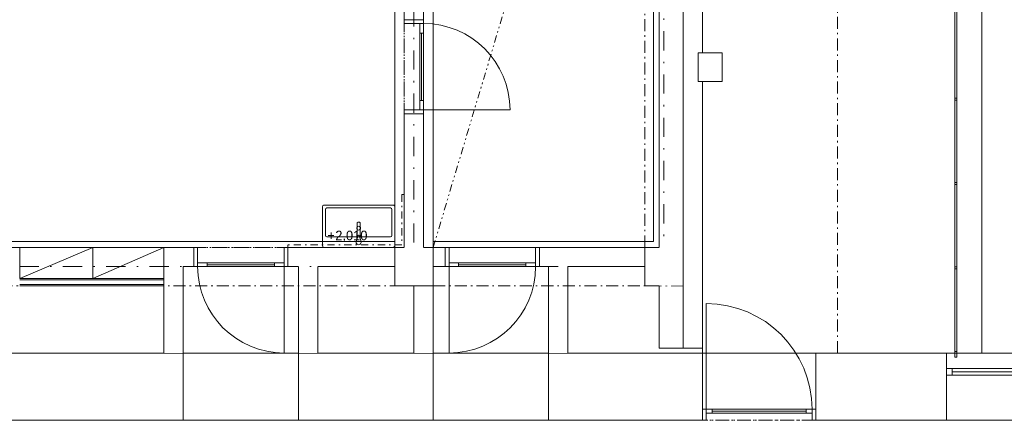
# Model space of a CAD drawing. Header units: millimetres. Extents: x -13540 to 53600, y -37870 to 10383.
# Tile 21 of 26: x 29700 to 39940, y -700 to 3470. Entities that reach past the tile are written whole.
import ezdxf

# ---------------------------------------------------------------- set-up
doc = ezdxf.new("R2010")
doc.units = ezdxf.units.MM
doc.header["$MEASUREMENT"] = 0
doc.set_wipeout_variables(frame=1)
for name, pattern in [('Wipeout_Contour', [1000, 0, -1000]), ('Čerchovaná', [450, 200, -117.5, 15, -117.5]), ('Čerchovaná M', [225, 125, -42.5, 15, -42.5]), ('Čerchovaná S', [175, 75, -42.5, 15, -42.5]), ('Čerchovaná se dvěma tečkami S', [202.5, 75, -32.5, 15, -32.5, 15, -32.5])]:
    doc.linetypes.add(name, pattern=pattern)
for name, color, linetype in [('02_Desky', 7, 'Continuous'), ('02_Zdi VNĚJŠÍ - nosné.obálka', 7, 'Continuous'), ('05_Obklady', 7, 'Continuous'), ('Nové_01_Zóny.dispozice', 7, 'Continuous'), ('Nové_02_Desky', 7, 'Continuous'), ('Nové_02_Sloupy - nosné', 7, 'Continuous'), ('Nové_02_Trámy - nosné', 7, 'Continuous'), ('Nové_02_Zdi VNITŘNÍ - nenosné', 7, 'Continuous'), ('Nové_02_Zdi VNĚJŠÍ - nosné.obálka', 7, 'Continuous'), ('Nové_05_Obklady', 7, 'Continuous'), ('Nové_05_Podhledy', 7, 'Continuous'), ('Nové_05_Podlahy', 7, 'Continuous'), ('Nové_05_Zábradlí', 7, 'Continuous'), ('Nové_09_Interiér.nábytek', 7, 'Continuous'), ('Nové_09_Interiér.sanita a zařízení', 7, 'Continuous'), ('Nové_Konstrukce – Dělicí čáry vrstev', 7, 'Continuous'), ('Nové_Otvory – Dveře', 7, 'Continuous'), ('Nové_Výplně – Řezové', 7, 'Continuous'), ('Otvory – Okna', 7, 'Continuous')]:
    doc.layers.add(name, color=color, linetype=linetype)

msp = doc.modelspace()

# ---------------------------------------------------------------- linework, layer by layer
at = {"layer": '02_Desky', "color": 251, "linetype": 'Continuous', "lineweight": 0, "flags": 128}
msp.add_lwpolyline([(-11600, -11123), (-11600, -37870), (0, -37870), (0, -11470), (53600, -11470), (53600, 9980), (41780, 9980), (41780, 0), (18380, 0), (18380, -580), (18220, -580), (14080, -580), (13920, -580), (13920, 0), (0, 0), (0, 10010), (-11600, 10010), (-11600, -3670), (-4900, -3670), (-4900, -11123)], close=True, dxfattribs=at)
at = {"layer": '02_Zdi VNĚJŠÍ - nosné.obálka', "color": 251, "linetype": 'Continuous', "lineweight": 0}
for p, q in [((37980, -585), (37980, 0)), ((39339, 0), (39339, -160)), ((39339, -160), (39339, -230)), ((39339, -230), (39339, -700)), ((36800, -700), (36800, -585)), ((37980, -700), (37980, -585))]:
    msp.add_line(p, q, dxfattribs=at)
at = {"layer": '02_Zdi VNĚJŠÍ - nosné.obálka', "color": 251, "linetype": 'Continuous', "lineweight": 0, "flags": 128}
for points in [[(39339, 0), (37980, 0)], [(25000, -700), (31400, -700)], [(32600, -700), (34000, -700)], [(35200, -700), (36800, -700)], [(37980, -700), (39339, -700)]]:
    msp.add_lwpolyline(points, dxfattribs=at)
at = {"layer": 'Nové_01_Zóny.dispozice', "color": 251, "linetype": 'Continuous', "lineweight": 0, "flags": 128}
for points in [[(25400, 8890), (25400, 1160), (33600, 1160), (33600, 8890)], [(34000, 8890), (34000, 1160), (36290, 1160), (36290, 8890)]]:
    msp.add_lwpolyline(points, close=True, dxfattribs=at)
at = {"layer": 'Nové_02_Desky', "color": 251, "linetype": 'Continuous', "lineweight": 0, "flags": 128}
msp.add_lwpolyline([(36800, 4390), (36800, 0), (39705, 0), (39705, 4700), (38205, 4700), (38205, 4390)], close=True, dxfattribs=at)
at = {"layer": 'Nové_02_Desky', "color": 251, "linetype": 'Čerchovaná M', "lineweight": 0, "flags": 128}
msp.add_lwpolyline([(38205, 0), (38205, 4390), (36800, 4390), (36800, 0)], close=True, dxfattribs=at)
at = {"layer": 'Nové_02_Zdi VNĚJŠÍ - nosné.obálka', "color": 251, "linetype": 'Continuous', "lineweight": 0}
msp.add_line((33900, 3470), (33700, 3470), dxfattribs=at)
at = {"layer": 'Nové_02_Zdi VNĚJŠÍ - nosné.obálka', "color": 251, "linetype": 'Continuous', "lineweight": 0, "flags": 128}
for points in [[(33700, 8800), (33700, 3470)], [(33900, 3470), (33900, 8800)]]:
    msp.add_lwpolyline(points, dxfattribs=at)
at = {"layer": 'Nové_05_Podhledy', "color": 251, "linetype": 'Čerchovaná M', "lineweight": 0, "flags": 128}
for points in [[(25400, 1100), (33700, 1100), (33700, 8950), (25400, 8950)], [(33900, 1100), (36350, 1100), (36350, 8950), (33900, 8950)], [(-10900, -3670), (45880, -3670), (45880, 1240), (42480, 1240), (42480, -700), (-10900, -700)]]:
    msp.add_lwpolyline(points, close=True, dxfattribs=at)
at = {"layer": 'Nové_05_Podlahy', "color": 251, "linetype": 'Continuous', "lineweight": 0, "flags": 128}
for points in [[(25400, 775), (29300, 775), (29300, 1100), (29700, 1100), (29700, 775), (31200, 775), (31200, 1100), (31510, 1100), (31510, 900), (32490, 900), (32490, 1100), (33700, 1100), (33700, 2490), (33900, 2490), (33900, 3470), (33700, 3470), (33700, 8800), (25400, 8950)], [(34000, 8800), (33900, 8800), (33900, 1100), (34125, 1100), (34125, 900), (35105, 900), (35105, 1100), (36350, 1100), (36350, 8800), (36200, 8800), (36200, 8950), (34000, 8950)], [(32600, 900), (31400, 900), (31400, -700), (32600, -700)], [(35200, 900), (34000, 900), (34000, -700), (35200, -700)]]:
    msp.add_lwpolyline(points, close=True, dxfattribs=at)
at = {"layer": 'Nové_09_Interiér.nábytek', "color": 251, "linetype": 'Continuous', "lineweight": 0}
for p, q in [((29700, 775), (30460, 1100)), ((30460, 775), (30460, 1100)), ((30460, 775), (31200, 1100))]:
    msp.add_line(p, q, dxfattribs=at)
at = {"layer": 'Nové_09_Interiér.nábytek', "color": 251, "linetype": 'Continuous', "lineweight": 0, "flags": 128}
msp.add_lwpolyline([(29700, 775), (31200, 775), (31200, 1100), (29700, 1100)], close=True, dxfattribs=at)
at = {"layer": 'Nové_09_Interiér.sanita a zařízení', "color": 251, "linetype": 'Continuous', "lineweight": 0}
for p, q in [((32880, 1225), (32880, 1495)), ((32895, 1510), (33555, 1510)), ((33570, 1495), (33570, 1225)), ((33555, 1210), (32895, 1210))]:
    msp.add_line(p, q, dxfattribs=at)
at = {"layer": 'Nové_09_Interiér.sanita a zařízení', "color": 251, "linetype": 'Continuous', "lineweight": 0, "flags": 128}
for points in [[(33585, 1100), (32865, 1100, -0.414214), (32850, 1115), (32850, 1525, -0.414214), (32865, 1540), (33585, 1540, -0.414214), (33600, 1525), (33600, 1115, -0.414214)], [(33241, 1196), (33241, 1354, 0.166168), (33239, 1358, 0.394036), (33211, 1358, 0.169891), (33209, 1354), (33209, 1195), (33215, 1218, -0.833844), (33235, 1218)], [(33215, 1218), (33199, 1159, 1.192308), (33251, 1159), (33235, 1218, 0.833844)]]:
    msp.add_lwpolyline(points, format="xyb", close=True, dxfattribs=at)
at = {"layer": 'Nové_09_Interiér.sanita a zařízení', "color": 251, "linetype": 'Continuous', "lineweight": 0}
msp.add_circle((33225, 1300), 20, dxfattribs=at)
for centre, start, end in [((32895, 1495), 90, 180), ((33555, 1495), 0, 90), ((32895, 1225), 180, 270), ((33555, 1225), 270, 0)]:
    msp.add_arc(centre, 15, start, end, dxfattribs=at)
at = {"layer": 'Nové_Otvory – Dveře', "color": 251, "linetype": 'Continuous', "lineweight": 0}
for p, q in [((33900, 3470), (33700, 3470)), ((33700, 3470), (33700, 3430)), ((33900, 3470), (33700, 3470)), ((33900, 3470), (33700, 3470)), ((33700, 3430), (33900, 3430)), ((33860, 3330), (33860, 3430)), ((33860, 3430), (33900, 3430)), ((33900, 3430), (33900, 3470)), ((33900, 3430), (33900, 3330)), ((33900, 3330), (33860, 3330)), ((33880, 3330), (33880, 2630)), ((33860, 2630), (33900, 2630)), ((31650, 900), (31650, 940)), ((32350, 940), (32350, 900)), ((34265, 940), (34265, 900)), ((34965, 900), (34965, 940)), ((31650, 920), (32350, 920)), ((34965, 920), (34265, 920)), ((37980, -585), (37980, 0)), ((36800, -700), (36800, -585)), ((36800, -585), (36840, -585)), ((36800, -700), (36800, -585)), ((36800, -700), (36800, -585)), ((36840, -585), (36840, -700)), ((36900, -585), (36840, -585)), ((36840, -585), (36840, -625)), ((36900, -625), (36900, -585)), ((37880, -605), (36900, -605)), ((37940, -585), (37880, -585)), ((37880, -585), (37880, -625)), ((37940, -700), (37940, -585)), ((37940, -585), (37980, -585)), ((37940, -625), (37940, -585)), ((37980, -585), (37980, -700)), ((37980, -700), (37980, -585)), ((37980, -700), (37980, -585)), ((36840, -700), (36800, -700)), ((36840, -625), (36900, -625)), ((37880, -625), (37940, -625)), ((37980, -700), (37940, -700))]:
    msp.add_line(p, q, dxfattribs=at)
at = {"layer": 'Nové_Otvory – Dveře', "color": 251, "linetype": 'Čerchovaná M', "lineweight": 0}
for p, q in [((31400, -700), (32600, -700)), ((34000, -700), (35200, -700)), ((37980, -700), (36800, -700))]:
    msp.add_line(p, q, dxfattribs=at)
at = {"layer": 'Nové_Otvory – Dveře', "color": 251, "linetype": 'Continuous', "lineweight": 0, "flags": 128}
for points in [[(33880, 3330), (33880, 2630), (33860, 2630), (33860, 3330)], [(33900, 3330), (33900, 2630), (33880, 2630), (33880, 3330)], [(31650, 920), (32350, 920), (32350, 940), (31650, 940)], [(34965, 920), (34265, 920), (34265, 940), (34965, 940)], [(31650, 900), (32350, 900), (32350, 920), (31650, 920)], [(34965, 900), (34265, 900), (34265, 920), (34965, 920)], [(37880, -585), (36900, -585), (36900, -605), (37880, -605)], [(37880, -605), (36900, -605), (36900, -625), (37880, -625)]]:
    msp.add_lwpolyline(points, close=True, dxfattribs=at)
at = {"layer": 'Otvory – Okna', "color": 251, "linetype": 'Continuous', "lineweight": 0}
for p, q in [((39339, 0), (39339, -160)), ((39339, -160), (39399, -160)), ((39339, -160), (39339, -230)), ((39339, -160), (39339, -230)), ((39399, -160), (39399, -230)), ((39399, -160), (40479, -160)), ((39399, -195), (40479, -195)), ((39399, -230), (39339, -230)), ((39339, -230), (39339, -700)), ((40479, -230), (39399, -230)), ((39339, -700), (41679, -700))]:
    msp.add_line(p, q, dxfattribs=at)

# ---------------------------------------------------------------- texts
at = {"layer": '05_Obklady', "color": 251, "lineweight": 0, "insert": (32899, 1274), "char_height": 100, "attachment_point": 1}
msp.add_mtext('\\A1;\\pt0,25000;+', dxfattribs=at)

# ---------------------------------------------------------------- next in the draw order: wipeouts: each hides what was drawn before it
at = {"color": 251, "linetype": 'Wipeout_Contour', "lineweight": 0, "ltscale": 158229.443438}
msp.add_wipeout([(39425, 8), (39445, 8), (39445, 4400), (39425, 4400)], dxfattribs=at).dxf.layer = 'Nové_05_Zábradlí'
at = {"color": 251, "linetype": 'Wipeout_Contour', "lineweight": 0, "ltscale": 448148.392291}
msp.add_wipeout([(36600, 9200), (36600, 50), (36800, 50), (36800, 2825), (36755, 2825), (36755, 3125), (36800, 3125), (36800, 8888), (36755, 8888), (36755, 9188), (36800, 9188), (36800, 9200)], dxfattribs=at).dxf.layer = 'Nové_Výplně – Řezové'
at = {"color": 251, "linetype": 'Wipeout_Contour', "lineweight": 0, "ltscale": 135418.975552}
msp.add_wipeout([(33700, 1100), (33900, 1100), (33900, 2490), (33700, 2490)], dxfattribs=at).dxf.layer = 'Nové_Výplně – Řezové'
at = {"color": 251, "linetype": 'Wipeout_Contour', "lineweight": 0, "ltscale": 94051.056487}
msp.add_wipeout([(31400, 1100), (31200, 1100), (31400, 900)], dxfattribs=at).dxf.layer = 'Nové_Výplně – Řezové'
at = {"color": 251, "linetype": 'Wipeout_Contour', "lineweight": 0, "ltscale": 136309.289281}
msp.add_wipeout([(34000, 900), (34125, 900), (34125, 1100), (34000, 1100)], dxfattribs=at).dxf.layer = 'Nové_Výplně – Řezové'
at = {"color": 251, "linetype": 'Wipeout_Contour', "lineweight": 0, "ltscale": 142666.658671}
msp.add_wipeout([(36200, 1100), (35105, 1100), (35105, 900), (36200, 900)], dxfattribs=at).dxf.layer = 'Nové_Výplně – Řezové'
at = {"color": 251, "linetype": 'Wipeout_Contour', "lineweight": 0, "ltscale": 130824.765737}
msp.add_wipeout([(32800, 0), (32800, 900), (32600, 900), (32600, 0)], dxfattribs=at).dxf.layer = 'Nové_Výplně – Řezové'
at = {"color": 251, "linetype": 'Wipeout_Contour', "lineweight": 0, "ltscale": 135614.452603}
msp.add_wipeout([(34000, 700), (33800, 700), (33800, 0), (34000, 0)], dxfattribs=at).dxf.layer = 'Nové_Výplně – Řezové'

# ---------------------------------------------------------------- next in the draw order: linework, layer by layer
at = {"layer": '02_Zdi VNĚJŠÍ - nosné.obálka', "color": 251, "linetype": 'Continuous', "lineweight": 0}
for p, q in [((32600, -700), (32600, 0)), ((34000, -700), (34000, 0)), ((36800, -585), (36800, 0))]:
    msp.add_line(p, q, dxfattribs=at)
at = {"layer": '02_Zdi VNĚJŠÍ - nosné.obálka', "color": 251, "linetype": 'Continuous', "lineweight": 0, "flags": 128}
msp.add_lwpolyline([(33800, 0), (32800, 0)], dxfattribs=at)
at = {"layer": 'Nové_02_Trámy - nosné', "color": 251, "linetype": 'Čerchovaná', "lineweight": 0}
msp.add_line((33800, 700), (33800, 9200), dxfattribs=at)
at = {"layer": 'Nové_02_Trámy - nosné', "color": 251, "linetype": 'Čerchovaná M', "lineweight": 0}
for p, q in [((34000, 1100), (34000, 8800)), ((36200, 1100), (36200, 8800)), ((34000, 1100), (36200, 1100)), ((34000, 700), (33600, 700))]:
    msp.add_line(p, q, dxfattribs=at)
at = {"layer": 'Nové_02_Zdi VNITŘNÍ - nenosné', "color": 251, "linetype": 'Continuous', "lineweight": 0}
for p, q in [((34125, 1100), (34125, 900)), ((35105, 1100), (35105, 900))]:
    msp.add_line(p, q, dxfattribs=at)
at = {"layer": 'Nové_02_Zdi VNITŘNÍ - nenosné', "color": 251, "linetype": 'Continuous', "lineweight": 0, "flags": 128}
for points in [[(34125, 1100), (34000, 1100)], [(36200, 1100), (35105, 1100)], [(32600, 900), (32600, 0)], [(32800, 0), (32800, 900)], [(34000, 900), (34125, 900)], [(35105, 900), (35200, 900)], [(35400, 900), (36200, 900)], [(33800, 700), (33800, 0)], [(34000, 0), (34000, 700)]]:
    msp.add_lwpolyline(points, dxfattribs=at)
at = {"layer": 'Nové_02_Zdi VNĚJŠÍ - nosné.obálka', "color": 251, "linetype": 'Continuous', "lineweight": 0}
msp.add_line((33900, 2490), (33700, 2490), dxfattribs=at)
at = {"layer": 'Nové_02_Zdi VNĚJŠÍ - nosné.obálka', "color": 251, "linetype": 'Continuous', "lineweight": 0, "flags": 128}
for points in [[(36800, 3125), (36800, 8888)], [(36800, 50), (36800, 2825)], [(33700, 2490), (33700, 1100)], [(33900, 1100), (33900, 2490)]]:
    msp.add_lwpolyline(points, dxfattribs=at)
at = {"layer": 'Nové_05_Obklady', "color": 251, "linetype": 'Continuous', "lineweight": 0, "flags": 128}
for points in [[(33675, 1650), (33700, 1650)], [(33700, 1125), (33700, 1650)], [(33700, 1100), (33700, 1125)]]:
    msp.add_lwpolyline(points, dxfattribs=at)
at = {"layer": 'Nové_05_Obklady', "color": 251, "linetype": 'Čerchovaná S', "lineweight": 0, "flags": 128}
msp.add_lwpolyline([(33675, 1650), (33675, 1125)], dxfattribs=at)
at = {"layer": 'Nové_05_Zábradlí', "color": 251, "linetype": 'Continuous', "lineweight": 0}
for p, q in [((39425, 4400), (39425, 8)), ((39445, 8), (39445, 4400))]:
    msp.add_line(p, q, dxfattribs=at)
at = {"layer": 'Nové_Otvory – Dveře', "color": 251, "linetype": 'Čerchovaná M', "lineweight": 0}
for p, q in [((33700, 3470), (33700, 2490)), ((33900, 3470), (33900, 2490)), ((35105, 1100), (34125, 1100)), ((35105, 900), (34125, 900)), ((37980, 0), (36800, 0))]:
    msp.add_line(p, q, dxfattribs=at)
at = {"layer": 'Nové_Otvory – Dveře', "color": 251, "linetype": 'Continuous', "lineweight": 0}
for p, q in [((33860, 2530), (33860, 2630)), ((33900, 2630), (33900, 2530)), ((33900, 2530), (33700, 2530)), ((33700, 2530), (33700, 2490)), ((33700, 2490), (33900, 2490)), ((33900, 2490), (33700, 2490)), ((33900, 2490), (33700, 2490)), ((33900, 2530), (33860, 2530)), ((33900, 2530), (34800, 2530)), ((33900, 2490), (33900, 2530)), ((34125, 1100), (34125, 900)), ((34165, 1100), (34125, 1100)), ((34125, 1100), (34125, 900)), ((34125, 1100), (34125, 900)), ((34165, 900), (34165, 1100)), ((35065, 1100), (35065, 900)), ((35105, 1100), (35065, 1100)), ((35105, 900), (35105, 1100)), ((35105, 1100), (35105, 900)), ((35105, 1100), (35105, 900)), ((34165, 940), (34265, 940)), ((34165, 900), (34165, 940)), ((34965, 940), (35065, 940)), ((35065, 940), (35065, 900)), ((34125, 900), (34165, 900)), ((34165, 900), (34165, 0)), ((34265, 900), (34165, 900)), ((35065, 900), (34965, 900)), ((35065, 900), (35105, 900)), ((36840, -585), (36840, 515)), ((32600, -700), (32600, 0)), ((34000, -700), (34000, 0)), ((36800, -585), (36800, 0))]:
    msp.add_line(p, q, dxfattribs=at)
for centre, radius, start, end in [((33900, 2530), 900, 0, 90), ((34165, 900), 900, 270, 0), ((36840, -585), 1100, 0, 90)]:
    msp.add_arc(centre, radius, start, end, dxfattribs=at)

# ---------------------------------------------------------------- next in the draw order: wipeouts: each hides what was drawn before it
at = {"color": 251, "linetype": 'Wipeout_Contour', "lineweight": 0, "ltscale": 148026.231733}
msp.add_wipeout([(36600, 8800), (36350, 8800), (36350, 1100), (36600, 1100)], dxfattribs=at).dxf.layer = 'Nové_Výplně – Řezové'
at = {"color": 251, "linetype": 'Wipeout_Contour', "lineweight": 0, "ltscale": 125225.873022}
msp.add_wipeout([(31200, 900), (31200, 0), (31400, 0), (31400, 900)], dxfattribs=at).dxf.layer = 'Nové_Výplně – Řezové'
at = {"color": 251, "linetype": 'Wipeout_Contour', "lineweight": 0, "ltscale": 145913.500969}
msp.add_wipeout([(36350, 50), (36600, 50), (36600, 700), (36350, 700)], dxfattribs=at).dxf.layer = 'Nové_Výplně – Řezové'

# ---------------------------------------------------------------- next in the draw order: linework, layer by layer
at = {"layer": '02_Zdi VNĚJŠÍ - nosné.obálka', "color": 251, "linetype": 'Continuous', "lineweight": 0}
msp.add_line((31400, -700), (31400, 0), dxfattribs=at)
at = {"layer": '02_Zdi VNĚJŠÍ - nosné.obálka', "color": 251, "linetype": 'Continuous', "lineweight": 0, "flags": 128}
msp.add_lwpolyline([(31200, 0), (25200, 0)], dxfattribs=at)
at = {"layer": 'Nové_02_Trámy - nosné', "color": 251, "linetype": 'Čerchovaná M', "lineweight": 0}
msp.add_line((36600, 700), (36600, 9200), dxfattribs=at)
at = {"layer": 'Nové_02_Trámy - nosné', "color": 251, "linetype": 'Čerchovaná', "lineweight": 0}
msp.add_line((36400, 900), (36400, 9000), dxfattribs=at)
at = {"layer": 'Nové_02_Zdi VNĚJŠÍ - nosné.obálka', "color": 251, "linetype": 'Continuous', "lineweight": 0, "flags": 128}
for points in [[(36350, 8800), (36350, 1100)], [(36350, 700), (36350, 50)], [(36600, 50), (36350, 50)], [(36800, 50), (36600, 50)]]:
    msp.add_lwpolyline(points, dxfattribs=at)
at = {"layer": 'Nové_05_Podhledy', "color": 251, "linetype": 'Čerchovaná se dvěma tečkami S', "lineweight": 0}
msp.add_lwpolyline([(34000, 1100), (36350, 8950)], dxfattribs=at)
at = {"layer": 'Nové_Konstrukce – Dělicí čáry vrstev', "color": 251, "linetype": 'Continuous', "lineweight": 0}
for p, q in [((36600, 1100), (36600, 8800)), ((36600, 50), (36600, 700))]:
    msp.add_line(p, q, dxfattribs=at)
at = {"layer": 'Nové_Otvory – Dveře', "color": 251, "linetype": 'Čerchovaná M', "lineweight": 0}
msp.add_line((31400, 0), (32600, 0), dxfattribs=at)
at = {"layer": 'Nové_Otvory – Dveře', "color": 251, "linetype": 'Continuous', "lineweight": 0}
msp.add_line((31400, -700), (31400, 0), dxfattribs=at)

# ---------------------------------------------------------------- next in the draw order: wipeouts: each hides what was drawn before it
at = {"color": 251, "linetype": 'Wipeout_Contour', "lineweight": 0, "ltscale": 157740.078662}
msp.add_wipeout([(39445, 8), (39425, 8), (39425, -42), (39445, -42)], dxfattribs=at).dxf.layer = 'Nové_05_Zábradlí'
at = {"color": 251, "linetype": 'Wipeout_Contour', "lineweight": 0, "ltscale": 148000.406316}
msp.add_wipeout([(36755, 2825), (37005, 2825), (37005, 3125), (36755, 3125)], dxfattribs=at).dxf.layer = 'Nové_Výplně – Řezové'
at = {"color": 251, "linetype": 'Wipeout_Contour', "lineweight": 0, "ltscale": 93845.74051}
msp.add_wipeout([(31200, 900), (31400, 900), (31200, 1100)], dxfattribs=at).dxf.layer = 'Nové_Výplně – Řezové'
at = {"color": 251, "linetype": 'Wipeout_Contour', "lineweight": 0, "ltscale": 132241.130122}
msp.add_wipeout([(32490, 1100), (32490, 900), (33600, 900), (33600, 1100)], dxfattribs=at).dxf.layer = 'Nové_Výplně – Řezové'
at = {"color": 251, "linetype": 'Wipeout_Contour', "lineweight": 0, "ltscale": 141222.942249}
msp.add_wipeout([(35400, 0), (35400, 900), (35200, 900), (35200, 0)], dxfattribs=at).dxf.layer = 'Nové_Výplně – Řezové'

# ---------------------------------------------------------------- next in the draw order: linework, layer by layer
at = {"layer": '02_Zdi VNĚJŠÍ - nosné.obálka', "color": 251, "linetype": 'Continuous', "lineweight": 0}
msp.add_line((35200, -700), (35200, 0), dxfattribs=at)
at = {"layer": '02_Zdi VNĚJŠÍ - nosné.obálka', "color": 251, "linetype": 'Continuous', "lineweight": 0, "flags": 128}
msp.add_lwpolyline([(36800, 0), (35400, 0)], dxfattribs=at)
at = {"layer": 'Nové_02_Sloupy - nosné', "color": 251, "linetype": 'Continuous', "lineweight": 0, "flags": 128}
msp.add_lwpolyline([(36755, 2825), (37005, 2825), (37005, 3125), (36755, 3125)], close=True, dxfattribs=at)
at = {"layer": 'Nové_02_Trámy - nosné', "color": 251, "linetype": 'Čerchovaná M', "lineweight": 0}
msp.add_line((33600, 1100), (33600, 8800), dxfattribs=at)
at = {"layer": 'Nové_02_Zdi VNITŘNÍ - nenosné', "color": 251, "linetype": 'Continuous', "lineweight": 0}
msp.add_line((32490, 1100), (32490, 900), dxfattribs=at)
at = {"layer": 'Nové_02_Zdi VNITŘNÍ - nenosné', "color": 251, "linetype": 'Continuous', "lineweight": 0, "flags": 128}
for points in [[(31200, 1100), (31400, 1100)], [(31200, 1100), (31200, 0)], [(33600, 1100), (32490, 1100)], [(31400, 0), (31400, 900)], [(32490, 900), (32600, 900)], [(32800, 900), (33600, 900)], [(35200, 900), (35200, 0)], [(35400, 0), (35400, 900)]]:
    msp.add_lwpolyline(points, dxfattribs=at)
at = {"layer": 'Nové_05_Obklady', "color": 251, "linetype": 'Čerchovaná S', "lineweight": 0, "flags": 128}
msp.add_lwpolyline([(33675, 1125), (32490, 1125)], dxfattribs=at)
at = {"layer": 'Nové_05_Obklady', "color": 251, "linetype": 'Continuous', "lineweight": 0, "flags": 128}
for points in [[(32490, 1125), (32490, 1100)], [(32490, 1100), (33700, 1100)]]:
    msp.add_lwpolyline(points, dxfattribs=at)
at = {"layer": 'Nové_05_Zábradlí', "color": 251, "linetype": 'Continuous', "lineweight": 0}
for p, q in [((39425, 8), (39425, -42)), ((39445, -42), (39445, 8)), ((39425, -42), (39445, -42))]:
    msp.add_line(p, q, dxfattribs=at)
at = {"layer": 'Nové_Otvory – Dveře', "color": 251, "linetype": 'Continuous', "lineweight": 0}
for p, q in [((32450, 900), (32450, 1100)), ((32450, 1100), (32490, 1100)), ((32490, 1100), (32490, 900)), ((32490, 1100), (32490, 900)), ((32490, 1100), (32490, 900)), ((32450, 940), (32350, 940)), ((32450, 900), (32450, 940)), ((32350, 900), (32450, 900)), ((32450, 900), (32450, 0)), ((32490, 900), (32450, 900)), ((35200, -700), (35200, 0))]:
    msp.add_line(p, q, dxfattribs=at)
at = {"layer": 'Nové_Otvory – Dveře', "color": 251, "linetype": 'Čerchovaná M', "lineweight": 0}
msp.add_line((34000, 0), (35200, 0), dxfattribs=at)

# ---------------------------------------------------------------- next in the draw order: texts
at = {"layer": '05_Obklady', "color": 251, "lineweight": 0, "insert": (32982, 1274), "char_height": 100, "attachment_point": 1}
msp.add_mtext('\\A1;\\pt0,25000;2,010{\\H0.66x;\\S^  ;\\S^  ;\\S^  ;\\S^  ;\\S^  ;\\S^  ;\\S^  ;\\S^  ;\\S^  ;\\S^  ;\\S^  ;}', dxfattribs=at)

# ---------------------------------------------------------------- next in the draw order: wipeouts: each hides what was drawn before it
at = {"color": 251, "linetype": 'Wipeout_Contour', "lineweight": 0, "ltscale": 157759.952013}
msp.add_wipeout([(39425, 8), (39445, 8), (39445, 886), (39425, 886)], dxfattribs=at).dxf.layer = 'Nové_05_Zábradlí'
at = {"color": 251, "linetype": 'Wipeout_Contour', "lineweight": 0, "ltscale": 125884.201602}
msp.add_wipeout([(31400, 900), (31510, 900), (31510, 1100), (31400, 1100)], dxfattribs=at).dxf.layer = 'Nové_Výplně – Řezové'
at = {"color": 251, "linetype": 'Wipeout_Contour', "lineweight": 0, "ltscale": 121832.778106}
msp.add_wipeout([(31200, 712), (29700, 712), (29700, 700), (31200, 700)], dxfattribs=at).dxf.layer = 'Nové_Výplně – Řezové'

# ---------------------------------------------------------------- next in the draw order: linework, layer by layer
at = {"layer": 'Nové_02_Trámy - nosné', "color": 251, "linetype": 'Čerchovaná M', "lineweight": 0}
msp.add_line((25400, 1100), (33600, 1100), dxfattribs=at)
at = {"layer": 'Nové_02_Trámy - nosné', "color": 251, "linetype": 'Čerchovaná', "lineweight": 0}
msp.add_line((5400, 900), (36400, 900), dxfattribs=at)
at = {"layer": 'Nové_02_Zdi VNITŘNÍ - nenosné', "color": 251, "linetype": 'Continuous', "lineweight": 0}
msp.add_line((31510, 1100), (31510, 900), dxfattribs=at)
at = {"layer": 'Nové_02_Zdi VNITŘNÍ - nenosné', "color": 251, "linetype": 'Continuous', "lineweight": 0, "flags": 128}
for points in [[(31510, 1100), (31400, 1100)], [(31400, 900), (31510, 900)]]:
    msp.add_lwpolyline(points, dxfattribs=at)
at = {"layer": 'Nové_05_Zábradlí', "color": 251, "linetype": 'Continuous', "lineweight": 0}
for p, q in [((39425, 886), (39425, 8)), ((39445, 8), (39445, 886)), ((39425, 8), (39445, 8))]:
    msp.add_line(p, q, dxfattribs=at)
at = {"layer": 'Nové_Otvory – Dveře', "color": 251, "linetype": 'Čerchovaná M', "lineweight": 0}
for p, q in [((31510, 1100), (32490, 1100)), ((31510, 900), (32490, 900))]:
    msp.add_line(p, q, dxfattribs=at)
at = {"layer": 'Nové_Otvory – Dveře', "color": 251, "linetype": 'Continuous', "lineweight": 0}
for p, q in [((31510, 900), (31510, 1100)), ((31510, 1100), (31550, 1100)), ((31510, 1100), (31510, 900)), ((31510, 1100), (31510, 900)), ((31550, 1100), (31550, 900)), ((31650, 940), (31550, 940)), ((31550, 940), (31550, 900)), ((31550, 900), (31510, 900)), ((31550, 900), (31650, 900))]:
    msp.add_line(p, q, dxfattribs=at)
msp.add_arc((32450, 900), 900, 180, 270, dxfattribs=at)

# ---------------------------------------------------------------- next in the draw order: wipeouts: each hides what was drawn before it
at = {"color": 251, "linetype": 'Wipeout_Contour', "lineweight": 0, "ltscale": 121838.834901}
msp.add_wipeout([(29700, 775), (29700, 762), (31200, 762), (31200, 775)], dxfattribs=at).dxf.layer = 'Nové_Výplně – Řezové'

# ---------------------------------------------------------------- next in the draw order: wipeouts: each hides what was drawn before it
at = {"color": 251, "linetype": 'Wipeout_Contour', "lineweight": 0, "ltscale": 157838.884458}
msp.add_wipeout([(39425, 886), (39445, 886), (39445, 1765), (39425, 1765)], dxfattribs=at).dxf.layer = 'Nové_05_Zábradlí'
at = {"color": 251, "linetype": 'Wipeout_Contour', "lineweight": 0, "ltscale": 157740.040411}
msp.add_wipeout([(39425, -2), (39445, -2), (39445, 18), (39425, 18)], dxfattribs=at).dxf.layer = 'Nové_05_Zábradlí'
at = {"color": 251, "linetype": 'Wipeout_Contour', "lineweight": 0, "ltscale": 121835.780824}
msp.add_wipeout([(29700, 712), (31200, 712), (31200, 762), (29700, 762)], dxfattribs=at).dxf.layer = 'Nové_Výplně – Řezové'

# ---------------------------------------------------------------- next in the draw order: linework, layer by layer
at = {"layer": 'Nové_02_Trámy - nosné', "color": 251, "linetype": 'Čerchovaná M', "lineweight": 0}
msp.add_line((5200, 700), (36600, 700), dxfattribs=at)
at = {"layer": 'Nové_02_Zdi VNITŘNÍ - nenosné', "color": 251, "linetype": 'Continuous', "lineweight": 0, "flags": 128}
for points in [[(31200, 775), (29700, 775)], [(31200, 700), (31200, 775)], [(29700, 700), (31200, 700)]]:
    msp.add_lwpolyline(points, dxfattribs=at)
at = {"layer": 'Nové_05_Zábradlí', "color": 251, "linetype": 'Continuous', "lineweight": 0}
for p, q in [((39425, 1765), (39425, 886)), ((39445, 886), (39445, 1765))]:
    msp.add_line(p, q, dxfattribs=at)
at = {"layer": 'Nové_05_Zábradlí', "color": 251, "linetype": 'Continuous', "lineweight": 0, "flags": 128}
msp.add_lwpolyline([(39425, -2), (39445, -2), (39445, 18), (39425, 18)], close=True, dxfattribs=at)
at = {"layer": 'Nové_Konstrukce – Dělicí čáry vrstev', "color": 251, "linetype": 'Continuous', "lineweight": 0}
for p, q in [((31200, 762), (29700, 762)), ((29700, 712), (31200, 712))]:
    msp.add_line(p, q, dxfattribs=at)
at = {"layer": 'Otvory – Okna', "color": 251, "linetype": 'Continuous', "lineweight": 0}
msp.add_line((39339, 0), (41679, 0), dxfattribs=at)

# ---------------------------------------------------------------- next in the draw order: wipeouts: each hides what was drawn before it
at = {"color": 251, "linetype": 'Wipeout_Contour', "lineweight": 0, "ltscale": 157995.927505}
msp.add_wipeout([(39425, 1765), (39445, 1765), (39445, 2643), (39425, 2643)], dxfattribs=at).dxf.layer = 'Nové_05_Zábradlí'
at = {"color": 251, "linetype": 'Wipeout_Contour', "lineweight": 0, "ltscale": 157779.874249}
msp.add_wipeout([(39425, 876), (39445, 876), (39445, 896), (39425, 896)], dxfattribs=at).dxf.layer = 'Nové_05_Zábradlí'
at = {"color": 251, "linetype": 'Wipeout_Contour', "lineweight": 0, "ltscale": 202886.108007}
msp.add_wipeout([(33700, 1100), (33600, 1100), (33600, 700), (34000, 700), (34000, 1100), (33900, 1100)], dxfattribs=at).dxf.layer = 'Nové_Výplně – Řezové'
at = {"color": 251, "linetype": 'Wipeout_Contour', "lineweight": 0, "ltscale": 145146.855092}
msp.add_wipeout([(36200, 700), (36350, 700), (36350, 1100), (36200, 1100)], dxfattribs=at).dxf.layer = 'Nové_Výplně – Řezové'

# ---------------------------------------------------------------- next in the draw order: linework, layer by layer
at = {"layer": 'Nové_02_Sloupy - nosné', "color": 251, "linetype": 'Continuous', "lineweight": 0, "flags": 128}
msp.add_lwpolyline([(33700, 1100), (33600, 1100), (33600, 700), (34000, 700), (34000, 1100), (33900, 1100)], dxfattribs=at)
at = {"layer": 'Nové_05_Zábradlí', "color": 251, "linetype": 'Continuous', "lineweight": 0}
for p, q in [((39425, 2643), (39425, 1765)), ((39445, 1765), (39445, 2643))]:
    msp.add_line(p, q, dxfattribs=at)
at = {"layer": 'Nové_05_Zábradlí', "color": 251, "linetype": 'Continuous', "lineweight": 0, "flags": 128}
msp.add_lwpolyline([(39425, 876), (39445, 876), (39445, 896), (39425, 896)], close=True, dxfattribs=at)

# ---------------------------------------------------------------- next in the draw order: wipeouts: each hides what was drawn before it
at = {"color": 251, "linetype": 'Wipeout_Contour', "lineweight": 0, "ltscale": 145946.598596}
msp.add_wipeout([(36350, 1100), (36350, 700), (36600, 700), (36600, 1100)], dxfattribs=at).dxf.layer = 'Nové_Výplně – Řezové'

# ---------------------------------------------------------------- next in the draw order: linework, layer by layer
at = {"layer": 'Nové_02_Sloupy - nosné', "color": 251, "linetype": 'Continuous', "lineweight": 0, "flags": 128}
for points in [[(36350, 1100), (36200, 1100), (36200, 700), (36350, 700)], [(36600, 700), (36600, 1100)]]:
    msp.add_lwpolyline(points, dxfattribs=at)

# ---------------------------------------------------------------- next in the draw order: wipeouts: each hides what was drawn before it
at = {"color": 251, "linetype": 'Wipeout_Contour', "lineweight": 0, "ltscale": 158230.848698}
msp.add_wipeout([(39425, 2643), (39445, 2643), (39445, 3522), (39425, 3522)], dxfattribs=at).dxf.layer = 'Nové_05_Zábradlí'
at = {"color": 251, "linetype": 'Wipeout_Contour', "lineweight": 0, "ltscale": 157897.906252}
msp.add_wipeout([(39425, 1755), (39445, 1755), (39445, 1775), (39425, 1775)], dxfattribs=at).dxf.layer = 'Nové_05_Zábradlí'

# ---------------------------------------------------------------- next in the draw order: linework, layer by layer
at = {"layer": 'Nové_05_Zábradlí', "color": 251, "linetype": 'Continuous', "lineweight": 0}
for p, q in [((39425, 3522), (39425, 2643)), ((39445, 2643), (39445, 3522))]:
    msp.add_line(p, q, dxfattribs=at)
at = {"layer": 'Nové_05_Zábradlí', "color": 251, "linetype": 'Continuous', "lineweight": 0, "flags": 128}
msp.add_lwpolyline([(39425, 1755), (39445, 1755), (39445, 1775), (39425, 1775)], close=True, dxfattribs=at)

# ---------------------------------------------------------------- next in the draw order: wipeouts: each hides what was drawn before it
at = {"color": 251, "linetype": 'Wipeout_Contour', "lineweight": 0, "ltscale": 158093.961273}
msp.add_wipeout([(39425, 2633), (39445, 2633), (39445, 2653), (39425, 2653)], dxfattribs=at).dxf.layer = 'Nové_05_Zábradlí'

# ---------------------------------------------------------------- next in the draw order: linework, layer by layer
at = {"layer": 'Nové_05_Zábradlí', "color": 251, "linetype": 'Continuous', "lineweight": 0, "flags": 128}
msp.add_lwpolyline([(39425, 2633), (39445, 2633), (39445, 2653), (39425, 2653)], close=True, dxfattribs=at)

doc.saveas('drawing.dxf')
